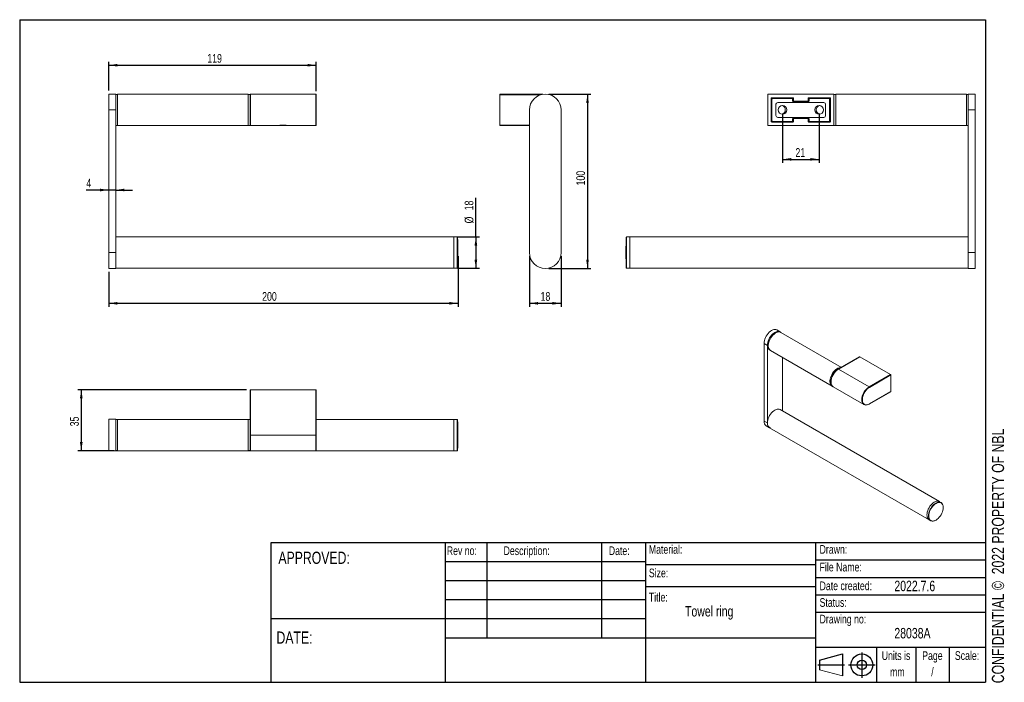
# Model space of a CAD drawing. Header units: millimetres. Extents: x 10 to 293, y 9 to 199.
import ezdxf

# ---------------------------------------------------------------- set-up
doc = ezdxf.new("R2010")
doc.units = ezdxf.units.MM
doc.layers.add('注释', color=7, linetype='Continuous')
doc.styles.add('SLDTEXTSTYLE0', font='TXT', dxfattribs={"width": 0.75})
doc.dimstyles.new('SLDDIMSTYLE0', dxfattribs={"dimtxt": 2.5, "dimasz": 2.5, "dimexe": 0, "dimexo": 0.0625, "dimtad": 1, "dimdec": 0, "dimlfac": 2, "dimrnd": 1e-09, "dimzin": 12, "dimdsep": 46, "dimtxsty": 'SLDTEXTSTYLE0', "dimsah": 1, "dimcen": 0.09, "dimadec": 0, "dimazin": 3, "dimtfac": 1, "dimtdec": 0, "dimtofl": 0, "dimtmove": 0, "dimatfit": 3, "dimfxl": 0, "dimfrac": 2, "dimtolj": 1, "dimtzin": 12, "dimarcsym": 0})
doc.dimstyles.new('SLDDIMSTYLE1', dxfattribs={"dimtxt": 2.5, "dimasz": 2.5, "dimexe": 0, "dimexo": 0.0625, "dimtad": 1, "dimdec": 3, "dimlfac": 2, "dimrnd": 1e-09, "dimzin": 12, "dimdsep": 46, "dimtxsty": 'SLDTEXTSTYLE0', "dimsah": 1, "dimcen": 0.09, "dimadec": 0, "dimazin": 3, "dimtfac": 1, "dimtdec": 3, "dimtofl": 0, "dimtmove": 0, "dimatfit": 3, "dimfxl": 0, "dimfrac": 2, "dimtolj": 1, "dimtzin": 12, "dimarcsym": 0})
doc.dimstyles.new('SLDDIMSTYLE2', dxfattribs={"dimtxt": 2.5, "dimasz": 2.5, "dimexe": 0, "dimexo": 0.0625, "dimtad": 1, "dimdec": 3, "dimlfac": 2, "dimrnd": 1e-09, "dimzin": 12, "dimdsep": 46, "dimtxsty": 'SLDTEXTSTYLE0', "dimsah": 1, "dimcen": 0.09, "dimadec": 0, "dimazin": 3, "dimtfac": 1, "dimtdec": 3, "dimtmove": 0, "dimatfit": 0, "dimfxl": 0, "dimfrac": 2, "dimtolj": 1, "dimtzin": 12, "dimarcsym": 0})

# ---------------------------------------------------------------- blocks, each defined once
blk = doc.blocks.new('_D')
at = {"layer": '注释', "color": 7}
for p, q in [((135.83, 131.35), (135.83, 116.8)), ((35.68, 126.8), (35.68, 116.8)), ((35.68, 117.8), (135.83, 117.8))]:
    blk.add_line(p, q, dxfattribs=at)
for points in [[(35.68, 117.8), (38.18, 117.42), (38.18, 118.19)], [(135.83, 117.8), (133.33, 118.19), (133.33, 117.42)]]:
    blk.add_solid(points, dxfattribs=at)
at = {"layer": '注释', "color": 7, "insert": (79.67, 121.03), "char_height": 2.5, "attachment_point": 1, "style": 'SLDTEXTSTYLE0'}
blk.add_mtext('200', dxfattribs=at)
blk = doc.blocks.new('_D_1')
at = {"layer": '注释', "color": 7}
for p, q in [((35.68, 178.8), (35.68, 187.07)), ((95.18, 178.6), (95.18, 187.07)), ((35.68, 186.07), (95.18, 186.07))]:
    blk.add_line(p, q, dxfattribs=at)
for points in [[(35.68, 186.07), (38.18, 185.69), (38.18, 186.46)], [(95.18, 186.07), (92.68, 186.46), (92.68, 185.69)]]:
    blk.add_solid(points, dxfattribs=at)
at = {"layer": '注释', "color": 7, "insert": (63.94, 189.29), "char_height": 2.5, "attachment_point": 1, "style": 'SLDTEXTSTYLE0'}
blk.add_mtext('119', dxfattribs=at)
blk = doc.blocks.new('_D_2')
at = {"layer": '注释', "color": 7}
for p, q in [((35.68, 150.29), (29.24, 150.29)), ((37.68, 150.29), (35.68, 150.29)), ((37.68, 150.29), (42.49, 150.29))]:
    blk.add_line(p, q, dxfattribs=at)
for points in [[(35.68, 150.29), (33.18, 150.68), (33.18, 149.91)], [(37.68, 150.29), (40.18, 149.91), (40.18, 150.68)]]:
    blk.add_solid(points, dxfattribs=at)
at = {"layer": '注释', "color": 7, "insert": (29.24, 153.52), "char_height": 2.5, "attachment_point": 1, "style": 'SLDTEXTSTYLE0'}
blk.add_mtext('4', dxfattribs=at)
blk = doc.blocks.new('_D_3')
at = {"layer": '注释', "color": 7}
for p, q in [((140.96, 136.85), (140.96, 148.04)), ((135.68, 136.85), (141.96, 136.85)), ((140.96, 136.85), (140.96, 127.85)), ((135.68, 127.85), (141.96, 127.85))]:
    blk.add_line(p, q, dxfattribs=at)
for points in [[(140.96, 136.85), (140.57, 134.35), (141.34, 134.35)], [(140.96, 127.85), (141.34, 130.35), (140.57, 130.35)]]:
    blk.add_solid(points, dxfattribs=at)
at = {"layer": '注释', "color": 7, "char_height": 2.5, "attachment_point": 1, "rotation": 90, "style": 'SLDTEXTSTYLE0'}
for s, insert in [('18', (137.74, 144.47)), ('%%c', (137.74, 140.72))]:
    blk.add_mtext(s, dxfattribs=dict(at, insert=insert))
blk = doc.blocks.new('_D_4')
at = {"layer": '注释', "color": 7}
for p, q in [((161.86, 177.75), (173.97, 177.75)), ((172.97, 177.75), (172.97, 127.8)), ((161.86, 127.8), (173.97, 127.8))]:
    blk.add_line(p, q, dxfattribs=at)
for points in [[(172.97, 177.75), (172.59, 175.25), (173.35, 175.25)], [(172.97, 127.8), (173.35, 130.3), (172.59, 130.3)]]:
    blk.add_solid(points, dxfattribs=at)
at = {"layer": '注释', "color": 7, "insert": (169.75, 151.61), "char_height": 2.5, "attachment_point": 1, "rotation": 90, "style": 'SLDTEXTSTYLE0'}
blk.add_mtext('100', dxfattribs=at)
blk = doc.blocks.new('_D_5')
at = {"layer": '注释', "color": 7}
for p, q in [((156.31, 131.35), (156.31, 116.8)), ((165.41, 131.35), (165.41, 116.8)), ((156.31, 117.8), (165.41, 117.8))]:
    blk.add_line(p, q, dxfattribs=at)
for points in [[(156.31, 117.8), (158.81, 117.42), (158.81, 118.19)], [(165.41, 117.8), (162.91, 118.19), (162.91, 117.42)]]:
    blk.add_solid(points, dxfattribs=at)
at = {"layer": '注释', "color": 7, "insert": (159.51, 121.03), "char_height": 2.5, "attachment_point": 1, "style": 'SLDTEXTSTYLE0'}
blk.add_mtext('18', dxfattribs=at)
blk = doc.blocks.new('_D_6')
at = {"layer": '注释', "color": 7}
for p, q in [((75.18, 93.01), (26.8, 93.01)), ((27.8, 93.01), (27.8, 75.51)), ((37.18, 75.51), (26.8, 75.51))]:
    blk.add_line(p, q, dxfattribs=at)
for points in [[(27.8, 93.01), (27.41, 90.51), (28.18, 90.51)], [(27.8, 75.51), (28.18, 78.01), (27.41, 78.01)]]:
    blk.add_solid(points, dxfattribs=at)
at = {"layer": '注释', "color": 7, "insert": (24.58, 82.53), "char_height": 2.5, "attachment_point": 1, "rotation": 90, "style": 'SLDTEXTSTYLE0'}
blk.add_mtext('35', dxfattribs=at)
blk = doc.blocks.new('_D_7')
at = {"layer": '注释', "color": 7}
for p, q in [((228.89, 172.25), (228.89, 158.08)), ((239.39, 172.25), (239.39, 158.08)), ((228.89, 159.08), (239.39, 159.08))]:
    blk.add_line(p, q, dxfattribs=at)
for points in [[(228.89, 159.08), (231.39, 158.7), (231.39, 159.47)], [(239.39, 159.08), (236.89, 159.47), (236.89, 158.7)]]:
    blk.add_solid(points, dxfattribs=at)
at = {"layer": '注释', "color": 7, "insert": (232.61, 162.3), "char_height": 2.5, "attachment_point": 1, "style": 'SLDTEXTSTYLE0'}
blk.add_mtext('21', dxfattribs=at)

msp = doc.modelspace()

# ---------------------------------------------------------------- linework, layer by layer
at = {"color": 7, "linetype": 'Continuous', "lineweight": 15}
for p, q in [((37.67927, 177.804), (35.67927, 177.804)), ((35.67927, 177.804), (35.67927, 173.254)), ((37.67927, 177.804), (37.67927, 173.254)), ((38.17927, 177.704), (37.67927, 177.704)), ((75.67927, 177.754), (38.17927, 177.754)), ((38.17927, 177.754), (38.17927, 168.754)), ((75.67927, 177.754), (75.67927, 168.754)), ((76.17927, 177.704), (75.67927, 177.704)), ((76.17927, 177.704), (76.17927, 168.804)), ((76.32927, 177.754), (76.32927, 168.754)), ((95.02927, 177.754), (76.32927, 177.754)), ((95.02927, 168.754), (95.02927, 177.754)), ((95.17927, 177.604), (95.17927, 168.904)), ((147.85946, 177.754), (160.18678, 177.754)), ((147.85946, 177.604), (147.85946, 177.754)), ((147.85946, 168.904), (147.85946, 177.604)), ((224.64177, 168.904), (224.64177, 177.604)), ((224.79177, 177.754), (243.49177, 177.754)), ((225.64177, 176.604), (225.64177, 169.90399)), ((225.72338, 176.52239), (225.64177, 176.604)), ((225.72338, 169.9856), (225.72338, 176.52239)), ((225.76809, 170.1303), (225.76809, 176.37769)), ((225.86809, 176.37769), (225.76809, 176.37769)), ((231.86677, 176.754), (225.79176, 176.754)), ((225.79176, 176.754), (225.87337, 176.67239)), ((225.86809, 176.37769), (225.86809, 170.1303)), ((225.87337, 176.67239), (231.78517, 176.67239)), ((226.01807, 176.62767), (226.01807, 176.52768)), ((226.01807, 176.62767), (231.64046, 176.62767)), ((231.64046, 176.52768), (226.01807, 176.52768)), ((240.76677, 175.379), (227.51677, 175.379)), ((231.64046, 176.62767), (231.64046, 176.52768)), ((231.78517, 176.67239), (231.86677, 176.754)), ((231.79045, 175.87765), (231.79045, 176.37769)), ((231.89044, 176.37769), (231.79045, 176.37769)), ((231.89044, 175.87765), (231.79045, 175.87765)), ((231.89044, 176.37769), (231.89044, 175.87765)), ((232.01677, 176.604), (231.93516, 176.52239)), ((231.93516, 176.52239), (231.93516, 175.82238)), ((231.93516, 175.82238), (232.01677, 175.90399)), ((232.01677, 176.604), (232.01677, 175.90399)), ((232.16676, 175.754), (232.08516, 175.67239)), ((232.08516, 175.67239), (236.19838, 175.67239)), ((232.14042, 175.62767), (232.14042, 175.52768)), ((232.14042, 175.62767), (236.14312, 175.62767)), ((236.14312, 175.52768), (232.14042, 175.52768)), ((232.16676, 175.754), (236.11677, 175.754)), ((236.19838, 175.67239), (236.11677, 175.754)), ((236.14312, 175.62767), (236.14312, 175.52768)), ((236.26677, 176.604), (236.26677, 175.90399)), ((236.34838, 176.52239), (236.26677, 176.604)), ((236.26677, 175.90399), (236.34838, 175.82238)), ((236.34838, 175.82238), (236.34838, 176.52239)), ((236.3931, 175.87765), (236.3931, 176.37769)), ((236.3931, 176.37769), (236.49309, 176.37769)), ((236.3931, 175.87765), (236.49309, 175.87765)), ((242.49177, 176.754), (236.41676, 176.754)), ((236.41676, 176.754), (236.49837, 176.67239)), ((236.49309, 176.37769), (236.49309, 175.87765)), ((236.49837, 176.67239), (242.41017, 176.67239)), ((236.64307, 176.62767), (236.64307, 176.52768)), ((236.64307, 176.62767), (242.26546, 176.62767)), ((242.26546, 176.52768), (236.64307, 176.52768)), ((242.26546, 176.62767), (242.26546, 176.52768)), ((242.41017, 176.67239), (242.49177, 176.754)), ((242.41545, 170.1303), (242.41545, 176.37769)), ((242.51544, 176.37769), (242.41545, 176.37769)), ((242.51544, 176.37769), (242.51544, 170.1303)), ((242.64177, 176.604), (242.56016, 176.52239)), ((242.56016, 176.52239), (242.56016, 169.9856)), ((242.64177, 169.90399), (242.64177, 176.604)), ((244.14177, 177.704), (243.64177, 177.704)), ((243.64177, 177.604), (243.64177, 177.704)), ((243.64177, 168.904), (243.64177, 177.604)), ((281.64177, 177.754), (244.14177, 177.754)), ((244.14177, 174.93584), (244.14177, 177.754)), ((281.64177, 174.93584), (281.64177, 177.754)), ((282.14177, 177.704), (281.64177, 177.704)), ((284.14177, 177.804), (282.14177, 177.804)), ((282.14177, 173.254), (282.14177, 177.804)), ((284.14177, 173.254), (284.14177, 177.804)), ((35.67927, 173.254), (37.67927, 173.254)), ((35.67927, 173.254), (35.67927, 132.354)), ((37.67927, 173.254), (37.67927, 132.354)), ((156.30946, 132.354), (156.30946, 173.254)), ((165.40946, 173.254), (165.40946, 132.354)), ((227.01677, 174.879), (227.01677, 171.629)), ((241.26677, 171.629), (241.26677, 174.879)), ((244.14177, 168.754), (244.14177, 174.93584)), ((281.64177, 168.754), (281.64177, 174.93584)), ((284.14177, 173.254), (282.14177, 173.254)), ((282.14177, 132.354), (282.14177, 173.254)), ((284.14177, 132.354), (284.14177, 173.254)), ((225.64177, 169.90399), (225.72338, 169.9856)), ((225.86809, 170.1303), (225.76809, 170.1303)), ((225.87337, 169.8356), (225.79176, 169.754)), ((225.79176, 169.754), (231.86677, 169.754)), ((231.78517, 169.8356), (225.87337, 169.8356)), ((226.01807, 169.98031), (226.01807, 169.88032)), ((226.01807, 169.98031), (231.64046, 169.98031)), ((231.64046, 169.88032), (226.01807, 169.88032)), ((227.51677, 171.129), (240.76677, 171.129)), ((231.64046, 169.98031), (231.64046, 169.88032)), ((231.86677, 169.754), (231.78517, 169.8356)), ((231.79045, 170.1303), (231.79045, 170.63034)), ((231.79045, 170.63034), (231.89044, 170.63034)), ((231.79045, 170.1303), (231.89044, 170.1303)), ((231.89044, 170.63034), (231.89044, 170.1303)), ((231.93516, 170.68561), (231.93516, 169.9856)), ((232.01677, 170.604), (231.93516, 170.68561)), ((231.93516, 169.9856), (232.01677, 169.90399)), ((232.01677, 170.604), (232.01677, 169.90399)), ((232.08516, 170.8356), (232.16676, 170.754)), ((232.14042, 170.98031), (236.14312, 170.98031)), ((232.14042, 170.98031), (232.14042, 170.88032)), ((236.14312, 170.88032), (232.14042, 170.88032)), ((232.16676, 170.754), (236.11677, 170.754)), ((232.64177, 170.88032), (232.64177, 170.79981)), ((235.64177, 170.79981), (235.64177, 170.88032)), ((236.11677, 170.754), (236.19838, 170.8356)), ((236.14312, 170.98031), (236.14312, 170.88032)), ((236.34838, 170.68561), (236.26677, 170.604)), ((236.26677, 170.604), (236.26677, 169.90399)), ((236.26677, 169.90399), (236.34838, 169.9856)), ((236.34838, 169.9856), (236.34838, 170.68561)), ((236.49309, 170.63034), (236.3931, 170.63034)), ((236.3931, 170.1303), (236.3931, 170.63034)), ((236.49309, 170.1303), (236.3931, 170.1303)), ((236.49837, 169.8356), (236.41676, 169.754)), ((236.41676, 169.754), (242.49177, 169.754)), ((236.49309, 170.63034), (236.49309, 170.1303)), ((242.41017, 169.8356), (236.49837, 169.8356)), ((236.64307, 169.98031), (242.26546, 169.98031)), ((236.64307, 169.98031), (236.64307, 169.88032)), ((242.26546, 169.88032), (236.64307, 169.88032)), ((242.26546, 169.98031), (242.26546, 169.88032)), ((242.49177, 169.754), (242.41017, 169.8356)), ((242.51544, 170.1303), (242.41545, 170.1303)), ((242.56016, 169.9856), (242.64177, 169.90399)), ((37.67927, 168.804), (38.17927, 168.804)), ((38.17927, 168.754), (75.67927, 168.754)), ((75.67927, 168.804), (76.17927, 168.804)), ((84.37927, 168.754), (76.32927, 168.754)), ((84.37927, 168.754), (86.97927, 168.754)), ((86.19981, 168.879), (85.15389, 168.879)), ((95.02927, 168.754), (86.97927, 168.754)), ((147.85946, 168.754), (147.85946, 168.904)), ((156.30946, 168.754), (147.85946, 168.754)), ((224.79177, 168.754), (243.49177, 168.754)), ((243.64177, 168.804), (243.64177, 168.904)), ((243.64177, 168.804), (244.14177, 168.804)), ((244.14177, 168.754), (281.64177, 168.754)), ((281.64177, 168.804), (282.14177, 168.804)), ((134.67927, 136.854), (37.67927, 136.854)), ((135.63526, 136.83731), (134.67927, 136.854)), ((134.67927, 127.854), (134.67927, 136.854)), ((185.14177, 136.854), (184.18578, 136.83731)), ((282.14177, 136.854), (185.14177, 136.854)), ((185.14177, 136.854), (185.14177, 132.354)), ((35.67927, 132.354), (37.67927, 132.354)), ((35.67927, 132.354), (35.67927, 127.804)), ((37.67927, 132.354), (37.67927, 127.804)), ((185.14177, 132.354), (185.14177, 127.854)), ((284.14177, 132.354), (282.14177, 132.354)), ((282.14177, 127.80399), (282.14177, 132.354)), ((284.14177, 127.80399), (284.14177, 132.354)), ((35.67927, 127.804), (37.67927, 127.804)), ((37.67927, 127.854), (134.67927, 127.854)), ((134.67927, 127.854), (135.63526, 127.87068)), ((184.18578, 127.87068), (185.14177, 127.854)), ((185.14177, 127.854), (282.14177, 127.854)), ((282.14177, 127.80399), (284.14177, 127.80399)), ((228.21767, 109.61712), (227.27486, 110.16139)), ((228.19704, 109.55205), (228.18434, 109.55938)), ((245.7702, 99.44577), (228.43671, 109.45218)), ((223.61343, 106.29616), (224.55623, 105.75189)), ((223.61343, 106.29616), (223.61343, 84.03181)), ((224.55623, 105.75189), (224.55623, 83.48754)), ((225.21791, 104.42083), (225.23061, 104.4135)), ((225.43695, 104.25589), (243.11462, 94.05079)), ((228.84602, 86.95155), (228.84602, 102.28788)), ((250.99917, 102.46439), (244.87091, 98.92662)), ((251.04917, 102.45944), (244.92091, 98.92167)), ((259.86443, 97.37049), (251.04917, 102.45944)), ((253.73617, 93.83273), (244.92091, 98.92167)), ((253.73617, 93.83273), (259.86443, 97.37049)), ((259.93514, 97.24802), (253.80688, 93.71025)), ((259.93514, 92.51208), (259.93514, 97.24802)), ((242.77238, 95.25461), (242.77261, 95.25116)), ((243.13128, 94.07966), (243.21469, 94.03151)), ((243.42103, 93.8739), (252.2363, 88.78496)), ((76.17927, 80.94659), (76.17927, 93.0085)), ((76.17927, 93.0085), (76.32927, 93.0085)), ((76.32927, 93.0085), (76.32927, 80.0085)), ((95.02927, 93.0085), (76.32927, 93.0085)), ((95.02927, 80.0085), (95.02927, 93.0085)), ((95.02927, 93.0085), (95.17927, 93.0085)), ((95.17927, 93.0085), (95.17927, 80.0085)), ((253.78617, 88.92853), (259.91443, 92.4663)), ((253.80688, 88.97431), (259.93514, 92.51208)), ((253.72296, 88.89598), (253.78617, 88.92853)), ((273.92724, 60.92671), (228.201, 87.3239)), ((35.67927, 84.5585), (35.67927, 75.4585)), ((35.67927, 84.5585), (37.67927, 84.5585)), ((37.67927, 84.5585), (37.67927, 75.4585)), ((38.17927, 84.5085), (37.67927, 84.5085)), ((38.17927, 84.4585), (37.67927, 84.4585)), ((75.67927, 84.5085), (38.17927, 84.5085)), ((38.17927, 84.5085), (38.17927, 84.1824)), ((38.17927, 84.1824), (38.17927, 75.5085)), ((76.17927, 84.5085), (75.67927, 84.5085)), ((75.67927, 84.5085), (75.67927, 84.1824)), ((76.17927, 84.4585), (75.67927, 84.4585)), ((75.67927, 84.1824), (75.67927, 75.5085)), ((134.67927, 84.5085), (95.17927, 84.5085)), ((135.63526, 84.49182), (134.67927, 84.5085)), ((134.67927, 75.5085), (134.67927, 84.5085)), ((223.61343, 84.03181), (224.55623, 83.48754)), ((224.24177, 82.64302), (225.18458, 82.09874)), ((225.20125, 82.12761), (270.92748, 55.73042)), ((76.17927, 80.94659), (76.17927, 75.5585)), ((76.32927, 80.0085), (76.17927, 80.0085)), ((95.02927, 80.0085), (76.32927, 80.0085)), ((95.17927, 80.0085), (95.02927, 80.0085)), ((95.17927, 80.0085), (95.17927, 75.6585)), ((35.67927, 75.4585), (37.67927, 75.4585)), ((37.67927, 75.5585), (38.17927, 75.5585)), ((37.67927, 75.5085), (38.17927, 75.5085)), ((38.17927, 75.5085), (75.67927, 75.5085)), ((75.67927, 75.5585), (76.17927, 75.5585)), ((75.67927, 75.5085), (76.32927, 75.5085)), ((76.32927, 75.5085), (95.02927, 75.5085)), ((95.02927, 75.5085), (134.67927, 75.5085)), ((134.67927, 75.5085), (135.63526, 75.52519)), ((274.39067, 60.64607), (273.94564, 60.91582)), ((270.94612, 55.71992), (271.40227, 55.46944))]:
    msp.add_line(p, q, dxfattribs=at)
at = {"color": 1, "linetype": 'Continuous', "lineweight": 15}
for p, q in [((159.5253, 177.604), (147.85946, 177.604)), ((225.81424, 176.52239), (225.72338, 176.52239)), ((225.87337, 176.58152), (225.87337, 176.67239)), ((231.78517, 176.58152), (231.78517, 176.67239)), ((231.8443, 176.52239), (231.93516, 176.52239)), ((231.89662, 175.82238), (231.93516, 175.82238)), ((232.08516, 175.67239), (232.08516, 175.63385)), ((236.19838, 175.67239), (236.19838, 175.63385)), ((236.34838, 176.52239), (236.43924, 176.52239)), ((236.34838, 175.82238), (236.38691, 175.82238)), ((236.49837, 176.67239), (236.49837, 176.58152)), ((242.41017, 176.67239), (242.41017, 176.58152)), ((242.56016, 176.52239), (242.4693, 176.52239)), ((225.81424, 169.9856), (225.72338, 169.9856)), ((225.87337, 169.92647), (225.87337, 169.8356)), ((231.78517, 169.92647), (231.78517, 169.8356)), ((231.8443, 169.9856), (231.93516, 169.9856)), ((231.89662, 170.68561), (231.93516, 170.68561)), ((232.08516, 170.87414), (232.08516, 170.8356)), ((232.64177, 170.8356), (232.08516, 170.8356)), ((236.19838, 170.8356), (235.64177, 170.8356)), ((236.19838, 170.87414), (236.19838, 170.8356)), ((236.34838, 170.68561), (236.38691, 170.68561)), ((236.34838, 169.9856), (236.43924, 169.9856)), ((236.49837, 169.8356), (236.49837, 169.92647)), ((242.41017, 169.8356), (242.41017, 169.92647)), ((242.56016, 169.9856), (242.4693, 169.9856)), ((147.85946, 168.904), (156.30946, 168.904)), ((135.63526, 127.87068), (135.63526, 136.83731)), ((135.73342, 127.9663), (135.73342, 136.74169)), ((184.08762, 136.74169), (184.08762, 132.354)), ((184.18578, 136.83731), (184.18578, 132.354)), ((184.08762, 132.354), (184.08762, 127.9663)), ((184.18578, 132.354), (184.18578, 127.87068)), ((253.80688, 93.71025), (253.78083, 93.69502)), ((135.63526, 75.52519), (135.63526, 84.49182)), ((135.73342, 75.62081), (135.73342, 84.3962)), ((76.32927, 80.0085), (76.32927, 75.5085)), ((95.02927, 75.5085), (95.02927, 80.0085))]:
    msp.add_line(p, q, dxfattribs=at)
at = {"color": 7, "linetype": 'Continuous', "lineweight": 15, "flags": 128}
for points in [[(227.27486, 110.16139), (227.01905, 110.26599), (226.73208, 110.3034), (226.42112, 110.27262), (226.09385, 110.17442), (225.75832, 110.01122), (225.42278, 109.78702), (225.09551, 109.50736), (224.78456, 109.17912), (224.49758, 108.81038), (224.24165, 108.41021), (224.02306, 107.98849), (223.8472, 107.55558), (223.7184, 107.12215), (223.63983, 106.69887), (223.61343, 106.29616)], [(228.42549, 109.45856), (228.21779, 109.61705), (227.96186, 109.72172), (227.67488, 109.75913), (227.36393, 109.72835), (227.03666, 109.63015), (226.70112, 109.46695), (226.36559, 109.24275), (226.03832, 108.96309), (225.72737, 108.63485), (225.44039, 108.2661), (225.18446, 107.86594), (224.96587, 107.44421), (224.79001, 107.01131), (224.66121, 106.57787), (224.58264, 106.15459), (224.55623, 105.75189)], [(228.43671, 109.45218), (228.33003, 109.50557), (228.06263, 109.58014), (227.76751, 109.58758), (227.45194, 109.52771), (227.12368, 109.40201), (226.79082, 109.21356), (226.46156, 108.96702), (226.144, 108.66845), (225.84596, 108.3252), (225.57478, 107.94573), (225.33714, 107.53938), (225.13889, 107.11615), (224.98491, 106.68646), (224.879, 106.26091), (224.82375, 105.84996), (224.82054, 105.46373), (224.86943, 105.11173), (224.96923, 104.80264), (225.11748, 104.54406), (225.31053, 104.34236), (225.43695, 104.25589)], [(224.87697, 107.13321), (225.06147, 107.55452), (225.28634, 107.96193), (225.54606, 108.34541), (225.83421, 108.69552), (226.14371, 109.00364), (226.46694, 109.26217), (226.79593, 109.46476), (227.12259, 109.60642), (227.43887, 109.68365), (227.73698, 109.69456), (228.00959, 109.63888), (228.18434, 109.55938)], [(225.21791, 104.42083), (225.15227, 104.46223), (224.95002, 104.64538), (224.79089, 104.88627), (224.67879, 105.17895), (224.61649, 105.51624), (224.60552, 105.88981), (224.64615, 106.29048), (224.73738, 106.70838), (224.87697, 107.13321)], [(245.66273, 99.38372), (245.44518, 99.38248), (245.12961, 99.32261), (244.80135, 99.1969), (244.46849, 99.00846), (244.13923, 98.76192), (243.82167, 98.46335), (243.52363, 98.1201), (243.25245, 97.74063), (243.01481, 97.33428), (242.81656, 96.91105), (242.66258, 96.48136), (242.55667, 96.05581), (242.50142, 95.64485), (242.49821, 95.25863), (242.5471, 94.90663), (242.6469, 94.59754), (242.79515, 94.33896), (242.9882, 94.13726), (243.22129, 93.9974), (243.27567, 93.97593)], [(245.61417, 99.35569), (245.41902, 99.35055), (245.10605, 99.28766), (244.78097, 99.1598), (244.4518, 98.97012), (244.12663, 98.72328), (243.81347, 98.42536), (243.52004, 98.0837), (243.25356, 97.70671), (243.02059, 97.30368), (242.82686, 96.88452), (242.67715, 96.45956), (242.57515, 96.03927), (242.52336, 95.63399), (242.52307, 95.2537), (242.57427, 94.90776), (242.6757, 94.6047), (242.82488, 94.35197), (243.01813, 94.15581), (243.13128, 94.07966)], [(245.12326, 99.0723), (245.01667, 99.02374), (244.6875, 98.83405), (244.36233, 98.58721), (244.04917, 98.28929), (243.75574, 97.94763), (243.48926, 97.57064), (243.25629, 97.16761), (243.06256, 96.74845), (242.91286, 96.3235), (242.81085, 95.9032), (242.75906, 95.49792), (242.75877, 95.11763), (242.80997, 94.77169), (242.91141, 94.46863), (243.06058, 94.21591), (243.0848, 94.18526)], [(253.67072, 88.89686), (253.40433, 88.77207), (253.08065, 88.67495), (252.77311, 88.64451), (252.48929, 88.68151), (252.23617, 88.78503), (252.01999, 88.95252), (251.84606, 89.17986), (251.71868, 89.46145), (251.64097, 89.79036), (251.61757, 90.03615)], [(228.201, 87.3239), (227.94801, 87.42735), (227.66418, 87.46435), (227.35665, 87.43391), (227.03297, 87.33679), (226.70112, 87.17538), (226.36928, 86.95365), (226.0456, 86.67706), (225.73807, 86.35243), (225.45424, 85.98774), (225.20112, 85.59197), (224.98494, 85.17488), (224.81101, 84.74673), (224.68363, 84.31806), (224.60592, 83.89943), (224.5798, 83.50115), (224.60592, 83.13302), (224.68363, 82.80411), (224.81101, 82.52252), (224.98494, 82.29518), (225.20112, 82.12768), (225.20125, 82.12761)], [(270.94612, 55.71992), (270.92736, 55.73049), (270.71118, 55.89798), (270.53725, 56.12532), (270.40987, 56.40691), (270.33216, 56.73582), (270.30604, 57.10395), (270.33216, 57.50223), (270.40987, 57.92086), (270.53725, 58.34953), (270.71118, 58.77768), (270.92736, 59.19478), (271.18048, 59.59054), (271.4643, 59.95523), (271.77184, 60.27987), (272.09552, 60.55646), (272.42736, 60.77819), (272.75921, 60.9396), (273.08289, 61.03672), (273.39042, 61.06715), (273.67424, 61.03016), (273.92736, 60.92664), (273.94564, 60.91582)], [(273.94564, 60.91582), (273.92736, 60.92664), (273.67424, 61.03016), (273.39042, 61.06715), (273.08289, 61.03672), (272.75921, 60.9396), (272.42736, 60.77819), (272.09552, 60.55646), (271.77184, 60.27987), (271.4643, 59.95523), (271.18048, 59.59054), (270.92736, 59.19478), (270.71118, 58.77768), (270.53725, 58.34953), (270.40987, 57.92086), (270.33216, 57.50223), (270.30604, 57.10395), (270.33216, 56.73582), (270.40987, 56.40691), (270.53725, 56.12532), (270.71118, 55.89798), (270.92736, 55.73049), (270.94612, 55.71992)], [(271.18425, 55.7459), (271.08136, 55.89343), (270.95715, 56.168), (270.88138, 56.4887), (270.85592, 56.84764), (270.88138, 57.23598), (270.95715, 57.64417), (271.08136, 58.06213), (271.25094, 58.4796), (271.46173, 58.88629), (271.70853, 59.27217), (271.98527, 59.62776), (272.28513, 59.9443), (272.60073, 60.21398), (272.9243, 60.43018), (273.24786, 60.58756), (273.56346, 60.68226), (273.86332, 60.71194), (274.04899, 60.69549)], [(274.99267, 59.23574), (274.96721, 58.8474), (274.89144, 58.43922), (274.76723, 58.02125), (274.59765, 57.60378), (274.38686, 57.19709), (274.14006, 56.81121), (273.86332, 56.45562), (273.56346, 56.13909), (273.24786, 55.8694), (272.9243, 55.6532), (272.60073, 55.49582), (272.28513, 55.40112), (271.98527, 55.37144), (271.70867, 55.40748)]]:
    msp.add_lwpolyline(points, dxfattribs=at)
at = {"color": 1, "linetype": 'Continuous', "lineweight": 15, "flags": 128}
for points in [[(251.82166, 89.60302), (251.92899, 89.307), (252.09018, 89.0561), (252.2982, 88.86756), (252.54737, 88.74652), (252.8309, 88.69629), (253.14105, 88.71824), (253.46937, 88.81176), (253.80688, 88.97431)], [(271.40227, 55.46944), (271.38358, 55.47996), (271.1682, 55.64683), (270.99492, 55.87333), (270.86801, 56.15388), (270.79059, 56.48157), (270.76457, 56.84833), (270.79059, 57.24514), (270.86801, 57.66221), (270.99492, 58.08929), (271.1682, 58.51586), (271.38358, 58.93141), (271.63576, 59.3257), (271.91853, 59.68904), (272.22493, 60.01247), (272.5474, 60.28803), (272.87802, 60.50894), (273.20864, 60.66976), (273.53112, 60.76652), (273.83751, 60.79684), (274.12028, 60.75998), (274.37246, 60.65685), (274.39067, 60.64607)]]:
    msp.add_lwpolyline(points, dxfattribs=at)
at = {"color": 7, "linetype": 'Continuous', "lineweight": 15}
for centre in [(228.89177, 173.254), (239.39177, 173.254)]:
    msp.add_circle(centre, 1.25, dxfattribs=at)
for centre, radius, start, end in [((76.32927, 177.604), 0.15, 90, 180), ((95.02927, 177.604), 0.15, 0, 90), ((160.85946, 173.254), 4.55, 0, 180), ((224.79177, 177.604), 0.15, 90, 180), ((225.87338, 176.52238), 0.15001, 90.005037, 179.9950519), ((227.51677, 174.879), 0.5, 90, 180), ((231.78515, 176.52238), 0.15001, 0.0051242, 89.9948314), ((236.49838, 176.52238), 0.15001, 90.005162, 179.994838), ((240.76677, 174.879), 0.5, 0, 90), ((242.41015, 176.52238), 0.15001, 0.0050221, 89.994889), ((243.49177, 177.604), 0.15, 0, 90), ((228.39177, 173.254), 1.3, 0, 73.1190162), ((228.39177, 173.254), 1.3, 286.8809838, 0), ((239.89177, 173.254), 1.3, 106.8809838, 253.1190162), ((225.87338, 169.98561), 0.15001, 180.0049481, 269.994963), ((227.51677, 171.629), 0.5, 180, 270), ((231.78515, 169.98561), 0.15001, 270.0051686, 359.9948758), ((236.49838, 169.98561), 0.15001, 180.005162, 269.994838), ((240.76677, 171.629), 0.5, 270, 0), ((242.41015, 169.98561), 0.15001, 270.005111, 359.9949779), ((76.32927, 168.904), 0.15, 180, 270), ((95.02927, 168.904), 0.15, 270, 0), ((224.79177, 168.904), 0.15, 180, 270), ((243.49177, 168.904), 0.15, 270, 0), ((135.63352, 136.73732), 0.1, 2.5028272, 89), ((35.35234, 132.354), 100.47693, 357.4971728, 2.5028272), ((284.4687, 132.354), 100.47693, 177.4971728, 180), ((184.18752, 136.73732), 0.1, 91, 177.4971728), ((160.85946, 132.354), 4.55, 180, 0), ((284.4687, 132.354), 100.47693, 180, 182.5028272), ((135.63352, 127.97067), 0.1, 271, 357.4971728), ((184.18752, 127.97067), 0.1, 182.5028272, 269), ((251.01988, 102.41855), 0.0503, 54.3828678, 114.306799), ((247.32609, 95.10133), 4.53301, 131.9192509, 176.9175643), ((259.78162, 97.24103), 0.15368, 2.6052799, 57.3946176), ((244.25228, 95.07244), 1.45859, 174.7185086, 235.2567371), ((255.95603, 90.13857), 4.16891, 121.4508672, 187.3807579), ((253.65336, 93.70327), 0.15368, 2.6052799, 57.3946176), ((259.88939, 92.5052), 0.04627, 302.761909, 8.5501528), ((135.63352, 84.39183), 0.1, 2.5028272, 89), ((35.35234, 80.0085), 100.47693, 357.4971728, 2.5028272), ((225.09118, 83.86386), 1.48726, 173.516024, 235.1717462), ((225.95159, 83.30356), 1.40743, 172.4889274, 248.0498633), ((76.32927, 75.6585), 0.15, 180, 270), ((95.02927, 75.6585), 0.15, 270, 0), ((135.63352, 75.62518), 0.1, 271, 357.4971728), ((273.46231, 59.42348), 1.53511, 354.9545484, 52.7890882), ((271.99897, 56.83077), 1.48637, 246.3309742, 304.8425134)]:
    msp.add_arc(centre, radius, start, end, dxfattribs=at)
at = {"color": 1, "linetype": 'Continuous', "lineweight": 15}
for centre, radius, start, end in [((247.34533, 95.07449), 4.54737, 122.2184417, 178.3339377), ((244.89189, 98.88351), 0.04794, 52.7482035, 115.9568667), ((256.16226, 89.98948), 4.54493, 122.2626054, 179.411684), ((253.75993, 88.96798), 0.04738, 303.6157529, 7.6821616), ((273.67408, 59.41821), 1.33116, 352.1212233, 73.6420809), ((271.96749, 56.3841), 1.01034, 219.1738434, 255.1565297)]:
    msp.add_arc(centre, radius, start, end, dxfattribs=at)
at = {"color": 7, "linetype": 'Continuous', "lineweight": 15}
for centre, major_axis, ratio, start_param, end_param in [((225.79177, 176.60399), (0.10607, -0.10607), 0.99992385, 2.356232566, 3.926952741), ((226.0181, 176.37767), (0.17678, -0.17678), 0.999965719, 2.356280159, 3.926905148), ((226.0181, 176.37767), (-0.10608, 0.10608), 0.999828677, 5.497872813, 7.068497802), ((231.64044, 176.37767), (0.17678, 0.17678), 0.999965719, 5.497872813, 7.068497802), ((231.64044, 176.37767), (0.10608, 0.10608), 0.999828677, 5.497872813, 7.068497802), ((232.14048, 175.87771), (-0.24753, -0.24753), 0.999828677, 5.497872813, 7.068497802), ((231.86676, 176.60399), (-0.10607, -0.10607), 0.99992385, 2.356232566, 3.926952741), ((232.14048, 175.87771), (0.17683, 0.17683), 0.999691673, 2.356280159, 3.926905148), ((232.08518, 175.82241), (0.10609, 0.10609), 0.999771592, 2.356232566, 3.926952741), ((232.16677, 175.904), (0.10607, 0.10607), 0.99992385, 2.356232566, 3.926952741), ((236.11676, 175.904), (-0.10607, 0.10607), 0.99992385, 2.356232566, 3.926952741), ((236.14306, 175.87771), (0.24753, -0.24753), 0.999828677, 5.497872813, 7.068497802), ((236.14306, 175.87771), (0.17683, -0.17683), 0.999691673, 5.497872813, 7.068497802), ((236.19836, 175.82241), (0.10609, -0.10609), 0.999771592, 5.49782522, 7.068545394), ((236.41677, 176.60399), (0.10607, -0.10607), 0.99992385, 2.356232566, 3.926952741), ((236.6431, 176.37767), (0.17678, -0.17678), 0.999965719, 2.356280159, 3.926905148), ((236.6431, 176.37767), (-0.10608, 0.10608), 0.999828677, 5.497872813, 7.068497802), ((242.26544, 176.37767), (0.17678, 0.17678), 0.999965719, 5.497872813, 7.068497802), ((242.26544, 176.37767), (0.10608, 0.10608), 0.999828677, 5.497872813, 7.068497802), ((242.49176, 176.60399), (-0.10607, -0.10607), 0.99992385, 2.356232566, 3.926952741), ((225.79177, 169.904), (0.10607, 0.10607), 0.99992385, 2.356232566, 3.926952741), ((226.0181, 170.13033), (0.17678, 0.17678), 0.999965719, 2.356280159, 3.926905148), ((226.0181, 170.13033), (-0.10608, -0.10608), 0.999828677, 5.497872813, 7.068497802), ((231.64044, 170.13033), (0.10608, -0.10608), 0.999828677, 5.497872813, 7.068497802), ((231.64044, 170.13033), (0.17678, -0.17678), 0.999965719, 5.497872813, 7.068497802), ((232.14048, 170.63028), (-0.24753, 0.24753), 0.999828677, 5.497872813, 7.068497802), ((231.86676, 169.904), (-0.10607, 0.10607), 0.99992385, 2.356232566, 3.926952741), ((232.14048, 170.63028), (0.17683, -0.17683), 0.999691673, 2.356280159, 3.926905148), ((232.08518, 170.68559), (0.10609, -0.10609), 0.999771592, 2.356232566, 3.926952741), ((232.16677, 170.60399), (0.10607, -0.10607), 0.99992385, 2.356232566, 3.926952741), ((236.11676, 170.60399), (-0.10607, -0.10607), 0.99992385, 2.356232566, 3.926952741), ((236.14306, 170.63028), (0.24753, 0.24753), 0.999828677, 5.497872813, 7.068497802), ((236.14306, 170.63028), (0.17683, 0.17683), 0.999691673, 5.497872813, 7.068497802), ((236.19836, 170.68559), (0.10609, 0.10609), 0.999771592, 5.49782522, 7.068545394), ((236.41677, 169.904), (0.10607, 0.10607), 0.99992385, 2.356232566, 3.926952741), ((236.6431, 170.13033), (0.17678, 0.17678), 0.999965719, 2.356280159, 3.926905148), ((236.6431, 170.13033), (-0.10608, -0.10608), 0.999828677, 5.497872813, 7.068497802), ((242.26544, 170.13033), (0.10608, -0.10608), 0.999828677, 5.497872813, 7.068497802), ((242.26544, 170.13033), (0.17678, -0.17678), 0.999965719, 5.497872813, 7.068497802), ((242.49176, 169.904), (-0.10607, 0.10607), 0.99992385, 2.356232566, 3.926952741)]:
    msp.add_ellipse(centre, major_axis=major_axis, ratio=ratio, start_param=start_param, end_param=end_param, dxfattribs=at)
for points, knots in [([(84.37927, 168.754), (84.37968, 168.75409), (84.38092, 168.75437), (84.39248, 168.75695), (84.41902, 168.7628), (84.46296, 168.77232), (84.54318, 168.78885), (84.64828, 168.80894), (84.7804, 168.83164), (84.91017, 168.85078), (85.02682, 168.86535), (85.12121, 168.87566), (85.22184, 168.88491), (85.32867, 168.89274), (85.43894, 168.89867), (85.55228, 168.90247), (85.66754, 168.90394), (85.78452, 168.90295), (85.90216, 168.89945), (86.0182, 168.89351), (86.13127, 168.8854), (86.2412, 168.87534), (86.34839, 168.86347), (86.44949, 168.85041), (86.54336, 168.83672), (86.63001, 168.82277), (86.71048, 168.80869), (86.78005, 168.79563), (86.83862, 168.78404), (86.88659, 168.77415), (86.92602, 168.76574), (86.95578, 168.75923), (86.9755, 168.75484), (86.97801, 168.75428), (86.97927, 168.754)], [0, 0, 0, 0, 0.016630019, 0.050231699, 0.067222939, 0.109998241, 0.153582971, 0.199555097, 0.246316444, 0.298120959, 0.324346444, 0.350876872, 0.379419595, 0.408144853, 0.43743703, 0.46692227, 0.496837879, 0.526957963, 0.557723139, 0.588711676, 0.618825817, 0.649153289, 0.680167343, 0.711426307, 0.740822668, 0.770447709, 0.800842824, 0.831528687, 0.858226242, 0.885416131, 0.912868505, 0.940880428, 0.970244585, 1, 1, 1, 1]), ([(244.87091, 98.92662), (244.81542, 98.89279), (244.65467, 98.79478), (244.46398, 98.65702), (244.33618, 98.53487), (244.30784, 98.50779)], [0, 0, 0, 0, 0.290928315, 0.842778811, 1, 1, 1, 1])]:
    msp.add_open_spline(points, degree=3, knots=knots, dxfattribs=at)
at = {"layer": '注释'}
for p, q in [((10.13129, 199.13135), (287.13129, 199.13135)), ((10.13129, 199.13135), (10.13129, 9.13135)), ((287.13129, 199.13135), (287.13129, 9.13135)), ((132.13129, 49.13135), (82.13129, 49.13135)), ((82.13129, 49.13135), (82.13129, 9.13135)), ((287.13129, 49.13135), (132.13129, 49.13135)), ((132.13129, 49.13135), (132.13129, 9.13135)), ((144.05796, 49.13135), (144.05796, 21.88135)), ((176.93605, 49.13135), (176.93605, 21.88135)), ((189.63129, 49.13135), (189.63129, 9.13135)), ((238.38129, 49.13135), (238.38129, 9.13135)), ((189.63129, 43.68135), (132.13129, 43.68135)), ((189.8156, 42.88135), (238.5656, 42.88135)), ((287.13129, 44.13135), (238.38129, 44.13135)), ((189.63129, 38.23135), (132.13129, 38.23135)), ((287.13129, 39.13135), (238.38129, 39.13135)), ((189.63129, 36.63135), (238.38129, 36.63135)), ((287.13129, 34.13135), (238.38129, 34.13135)), ((189.63129, 32.78135), (132.13129, 32.78135)), ((287.13129, 29.13135), (238.38129, 29.13135)), ((132.13129, 27.33135), (82.13129, 27.33135)), ((189.63129, 27.33135), (132.13129, 27.33135)), ((132.13129, 21.88135), (238.38129, 21.88135)), ((287.13129, 19.13135), (238.38129, 19.13135)), ((239.48695, 15.48753), (246.07662, 17.27732)), ((246.07662, 17.27732), (246.07662, 10.94121)), ((251.64372, 17.70786), (251.64372, 10.38799)), ((255.82218, 19.13135), (255.82218, 9.13135)), ((267.1484, 19.13135), (267.1484, 9.13135)), ((276.73437, 19.23786), (276.73437, 9.23786)), ((239.48695, 15.48753), (239.48695, 12.73099)), ((239.056, 14.10926), (246.66212, 14.10926)), ((247.80713, 14.10926), (255.45414, 14.10926)), ((10.13129, 9.13135), (287.13129, 9.13135))]:
    msp.add_line(p, q, dxfattribs=at)
at = {"layer": '注释', "color": 179, "linetype": 'Continuous', "lineweight": 0}
msp.add_line((239.48695, 12.73099), (246.07662, 10.94121), dxfattribs=at)
at = {"layer": '注释'}
for radius in [3.13898, 1.34919]:
    msp.add_circle((251.64372, 14.10926), radius, dxfattribs=at)

# ---------------------------------------------------------------- texts
at = {"color": 7, "linetype": 'Continuous', "insert": (288.93823, 8.85104), "char_height": 3.5, "attachment_point": 1, "rotation": 90, "style": 'SLDTEXTSTYLE0'}
msp.add_mtext('CONFIDENTIAL ©  2022 PROPERTY OF NBL', dxfattribs=at)
at = {"layer": '注释', "style": 'SLDTEXTSTYLE0'}
for s, insert, char_height, attachment_point in [('Rev no:', (132.61356, 48.11164), 2.5, 1), ('Description:', (148.8958, 48.11164), 2.5, 1), ('Date:', (179.07382, 48.11164), 2.5, 1), ('Material:', (190.55457, 48.49885), 2.5, 1), ('Drawn:', (239.52204, 48.49885), 2.5, 1), ('APPROVED:', (84.3235, 46.58549), 3.5, 1), ('File Name:', (239.52204, 43.41649), 2.5, 1), ('Size:', (190.55457, 41.73285), 2.5, 1), ('Date created:', (239.52204, 38.04467), 2.5, 1), ('Title:', (190.55457, 34.78452), 2.5, 1), ('Status:', (239.52204, 33.27184), 2.5, 1), ('Drawing no:', (239.52204, 28.50646), 2.5, 1), ('DATE:', (83.77529, 23.69782), 3.5, 1), ('Units is', (261.44938, 18.03631), 2.5, 2), ('Page', (271.87945, 18.03631), 2.5, 2), ('Scale:', (281.80696, 18.03631), 2.5, 2), ('mm', (261.83466, 13.36345), 2.5, 2), ('/', (271.88813, 13.36345), 2.5, 2)]:
    msp.add_mtext(s, dxfattribs=dict(at, insert=insert, char_height=char_height, attachment_point=attachment_point))
at = {"layer": '注释', "color": 7, "char_height": 3, "attachment_point": 1, "style": 'SLDTEXTSTYLE0'}
for s, insert in [('2022.7.6', (260.97146, 38.25015)), ('Towel ring', (200.93835, 31.00334)), ('28038A', (260.97146, 24.71538))]:
    msp.add_mtext(s, dxfattribs=dict(at, insert=insert))

# ---------------------------------------------------------------- dimensions: what is measured, and where the dimension line sits
at = {"layer": '注释', "color": 7}
for base, p1, p2, dimstyle, picture, middle in [((95.17927, 186.07098), (35.67927, 177.804), (95.17927, 177.604), 'SLDDIMSTYLE1', '_D_1', (66.61708, 186.07098)), ((239.39177, 159.08049), (228.89177, 173.254), (239.39177, 173.254), 'SLDDIMSTYLE1', '_D_7', (234.3994, 159.08049)), ((35.67927, 150.29466), (37.67927, 127.804), (35.67927, 127.804), 'SLDDIMSTYLE2', '_D_2', (30.12963, 150.29466)), ((135.82927, 117.804), (35.67927, 127.804), (135.82927, 132.354), 'SLDDIMSTYLE0', '_D', (82.34749, 117.804)), ((165.40946, 117.804), (156.30946, 132.354), (165.40946, 132.354), 'SLDDIMSTYLE0', '_D_5', (161.29845, 117.804))]:
    dim = msp.add_linear_dim(base=base, p1=p1, p2=p2, dimstyle=dimstyle, dxfattribs=at)
    dim.commit()
    dim.dimension.update_dxf_attribs({"geometry": picture, "text_midpoint": middle, "dimtype": 160})
for base, p1, p2, dimstyle, picture, middle in [((172.9697, 127.804), (160.85946, 177.754), (160.85946, 127.804), 'SLDDIMSTYLE0', '_D_4', (172.9697, 154.28419)), ((27.79854, 75.5085), (76.17927, 93.0085), (38.17927, 75.5085), 'SLDDIMSTYLE1', '_D_6', (27.79854, 84.31806))]:
    dim = msp.add_linear_dim(base=base, p1=p1, p2=p2, angle=90, dimstyle=dimstyle, dxfattribs=at)
    dim.commit()
    dim.dimension.update_dxf_attribs({"geometry": picture, "text_midpoint": middle, "dimtype": 160})
dim = msp.add_linear_dim(base=(140.95925, 127.854), p1=(134.67927, 136.854), p2=(134.67927, 127.854), angle=90, text='%%c<>', dimstyle='SLDDIMSTYLE1', dxfattribs=at)
dim.commit()
dim.dimension.update_dxf_attribs({"geometry": '_D_3', "text_midpoint": (140.95925, 144.37679), "dimtype": 160})

doc.saveas('drawing.dxf')
